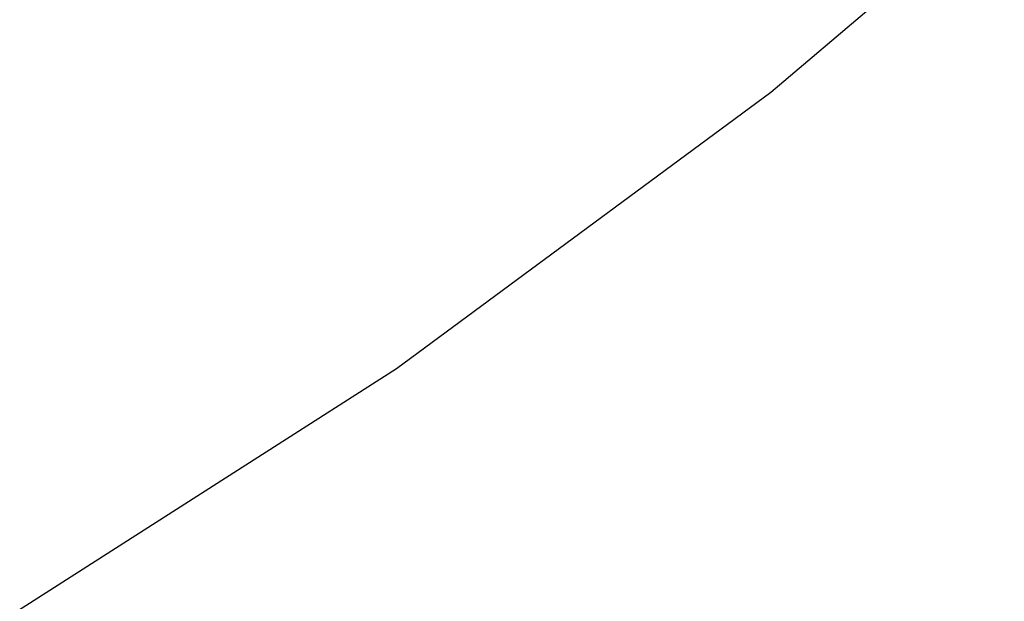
# Paper-space layout '_Isométrica' of a CAD drawing. Header units: millimetres. Extents: x -968 to 537, y -965 to 176.
# Tile 112 of 171: x -497.66 to -486.64, y -705.06 to -698.55. Entities that reach past the tile are written whole.
import ezdxf

# ---------------------------------------------------------------- set-up
doc = ezdxf.new("R2010")
doc.units = ezdxf.units.MM

psp = doc.layouts.new('_Isométrica')

# ---------------------------------------------------------------- linework, layer by layer
at = {"color": 7, "linetype": 'Continuous', "lineweight": 25, "flags": 128}
psp.add_lwpolyline([(-503.888, -708.483), (-502.366, -707.737), (-497.815, -705.248), (-493.441, -702.453), (-489.251, -699.359), (-485.252, -695.968), (-481.45, -692.287), (-477.85, -688.321), (-474.459, -684.076), (-471.282, -679.559), (-468.322, -674.776)], dxfattribs=at)
at = {"color": 7, "linetype": 'Continuous', "lineweight": 25}
psp.add_open_spline([(-773.009, -522.917), (-772.45, -524.361), (-770.833, -528.539), (-768.007, -535.433), (-764.475, -543.578), (-760.755, -551.679), (-756.855, -559.725), (-752.778, -567.707), (-748.531, -575.615), (-744.118, -583.439), (-739.544, -591.17), (-734.816, -598.8), (-729.938, -606.317), (-724.917, -613.715), (-719.758, -620.982), (-714.468, -628.112), (-709.053, -635.094), (-703.52, -641.92), (-697.874, -648.583), (-692.122, -655.074), (-686.272, -661.384), (-680.329, -667.507), (-674.302, -673.434), (-668.196, -679.158), (-662.018, -684.672), (-655.776, -689.969), (-649.478, -695.043), (-643.129, -699.885), (-636.738, -704.491), (-630.311, -708.854), (-623.857, -712.968), (-617.382, -716.827), (-610.894, -720.426), (-604.401, -723.76), (-597.911, -726.823), (-591.432, -729.611), (-584.972, -732.119), (-578.539, -734.343), (-572.142, -736.279), (-565.789, -737.923), (-559.491, -739.274), (-553.254, -740.328), (-547.09, -741.084), (-541.007, -741.541), (-535.014, -741.698), (-529.121, -741.556), (-523.335, -741.115), (-517.666, -740.378), (-512.121, -739.348), (-506.709, -738.025), (-501.43, -736.423), (-496.314, -734.503), (-492.928, -733.107), (-491.292, -732.275), (-491.266, -732.262)], degree=3, knots=[0, 0, 0, 0, 0.010481, 0.030317, 0.05015, 0.06998, 0.089808, 0.109633, 0.129458, 0.149282, 0.169105, 0.18893, 0.208755, 0.228581, 0.24841, 0.268242, 0.288076, 0.307915, 0.327759, 0.347607, 0.367461, 0.387322, 0.407189, 0.427063, 0.446945, 0.466835, 0.486732, 0.506639, 0.526553, 0.546475, 0.566404, 0.58634, 0.606282, 0.626227, 0.646173, 0.666118, 0.686056, 0.705984, 0.725897, 0.745789, 0.765652, 0.785481, 0.805267, 0.825002, 0.844681, 0.864296, 0.883842, 0.903317, 0.92272, 0.942052, 0.96132, 0.98053, 0.999693, 1, 1, 1, 1], dxfattribs=at)

doc.saveas('drawing.dxf')
